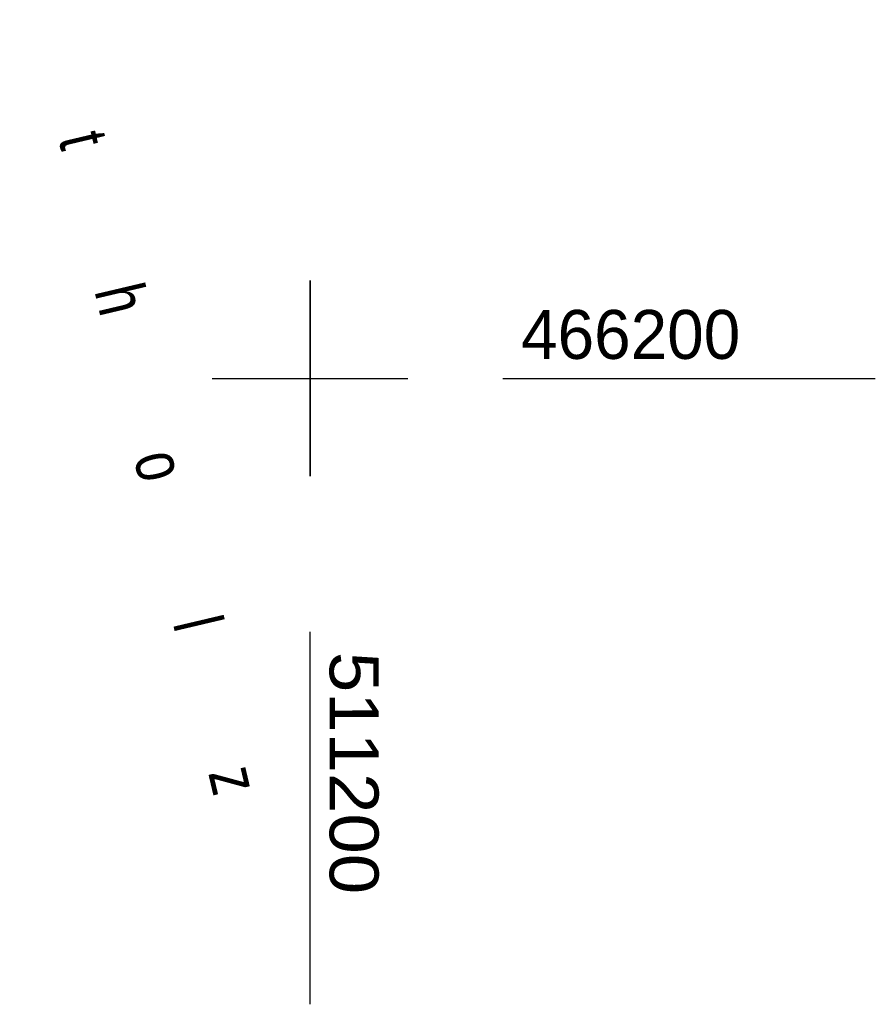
# Model space of a CAD drawing. Extents: x 510974 to 511465, y 465323 to 466289.
# Tile 41 of 43: x 511185 to 511229, y 466168 to 466218. Entities that reach past the tile are written whole.
import ezdxf

# ---------------------------------------------------------------- set-up
doc = ezdxf.new("R2010")
doc.units = 0
doc.header["$LTSCALE"] = 10
doc.header["$MEASUREMENT"] = 0
doc.linetypes.add('LT00', pattern=[0])
for name, color, linetype in [('DFK_BES-NAME', 255, 'LT00'), ('V101_RASTER', 250, 'LT00'), ('V102_RASTER', 250, 'LT00')]:
    doc.layers.add(name, color=color, linetype=linetype)
doc.styles.get("Standard").update_dxf_attribs({"font": 'ARIAL.TTF'})

msp = doc.modelspace()

# ---------------------------------------------------------------- linework, layer by layer
at = {"layer": 'V101_RASTER'}
for p, q in [((511200.001, 466195), (511200.001, 466205)), ((511195.001, 466200), (511205.001, 466200)), ((511209.853, 466200), (511228.902, 466200)), ((511200.001, 466168.007), (511200.001, 466187.055))]:
    msp.add_line(p, q, dxfattribs=at)
at = {"layer": 'V102_RASTER'}
for p, q in [((511200.001, 466205), (511200.001, 466195)), ((511195.001, 466200), (511205.001, 466200))]:
    msp.add_line(p, q, dxfattribs=at)

# ---------------------------------------------------------------- texts
at = {"layer": 'DFK_BES-NAME', "width": 0.75}
msp.add_text('H          a          n          n          e          r          t          h          o          l          z', height=2.5, rotation=283.284, dxfattribs=at).set_placement((511175.12, 466263.124))
at = {"layer": 'V101_RASTER'}
for s, rotation, width, p in [(' 466200', 0.0013, 0.962, (511209.853, 466201)), (' 511200', -89.9987, 1.063, (511201.001, 466187.055))]:
    msp.add_text(s, height=2.5, rotation=rotation, dxfattribs=dict(at, width=width)).set_placement(p)

doc.saveas('drawing.dxf')
